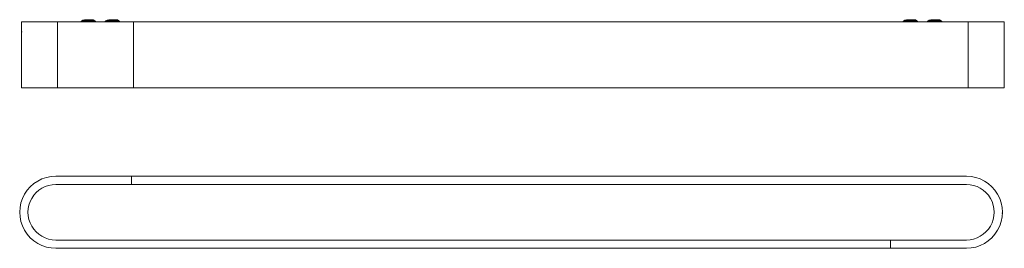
# Model space of a CAD drawing. Header units: millimetres. Extents: x -367 to 527, y -1090 to -882.
import ezdxf

# ---------------------------------------------------------------- set-up
doc = ezdxf.new("R2010")
doc.units = ezdxf.units.MM

msp = doc.modelspace()

# ---------------------------------------------------------------- linework, layer by layer
at = {"color": 7, "linetype": 'Continuous', "lineweight": 15}
for p, q in [((-365.02, -883.95), (-365.02, -890.05)), ((-365.02, -883.95), (526.73, -883.95)), ((-332.27, -883.95), (-332.27, -943.95)), ((-310.4, -883.1), (-311.35, -883.95)), ((-310.4, -883.1), (-298.64, -883.1)), ((-301.16, -882.15), (-307.88, -882.15)), ((-297.69, -883.95), (-298.64, -883.1)), ((-288.4, -883.1), (-289.35, -883.95)), ((-288.4, -883.1), (-276.64, -883.1)), ((-279.16, -882.15), (-285.88, -882.15)), ((-275.69, -883.95), (-276.64, -883.1)), ((-263.52, -883.95), (-263.52, -943.95)), ((435.6, -883.1), (434.65, -883.95)), ((435.6, -883.1), (447.36, -883.1)), ((444.84, -882.15), (438.12, -882.15)), ((448.31, -883.95), (447.36, -883.1)), ((457.6, -883.1), (456.65, -883.95)), ((457.6, -883.1), (469.36, -883.1)), ((466.84, -882.15), (460.12, -882.15)), ((470.31, -883.95), (469.36, -883.1)), ((493.98, -943.95), (493.98, -883.95)), ((526.73, -890.05), (526.73, -883.95)), ((-365.02, -893.44), (-365.02, -890.7)), ((-365.01, -893.44), (-365.02, -893.43)), ((-364.95, -891.95), (-364.95, -891.95)), ((-364.95, -891.95), (-364.95, -891.95)), ((526.73, -890.7), (526.73, -893.44)), ((-365.02, -893.85), (-365.02, -943.95)), ((526.73, -943.95), (526.73, -893.85)), ((526.73, -943.95), (-365.02, -943.95)), ((492.29, -1024.23), (-333.95, -1024.23)), ((-265.2, -1024.23), (-265.2, -1031.73)), ((492.29, -1031.73), (-333.95, -1031.73)), ((-366.71, -1058.48), (-366.67, -1058.48)), ((-366.7, -1056.4), (-366.7, -1056.4)), ((-366.7, -1056.99), (-366.7, -1056.8)), ((-366.7, -1056.8), (-366.7, -1058.47)), ((-366.63, -1055.83), (-366.63, -1055.83)), ((-366.63, -1055.83), (-366.63, -1055.83)), ((-366.55, -1056.41), (-366.55, -1056.41)), ((-366.55, -1056.41), (-366.55, -1056.41)), ((-366.55, -1056.41), (-366.55, -1056.41)), ((-366.55, -1056.41), (-366.55, -1056.41)), ((524.89, -1057.56), (524.89, -1057.56)), ((524.89, -1057.56), (524.89, -1057.56)), ((524.89, -1057.56), (524.89, -1057.56)), ((524.89, -1057.56), (524.89, -1057.56)), ((524.98, -1058.14), (524.98, -1058.14)), ((524.98, -1058.14), (524.98, -1058.14)), ((525.05, -1055.48), (525.01, -1055.48)), ((525.04, -1056.98), (525.05, -1057.17)), ((525.04, -1057.56), (525.05, -1057.56)), ((525.05, -1057.17), (525.05, -1055.49)), ((-333.95, -1082.23), (492.3, -1082.23)), ((-333.95, -1089.73), (492.3, -1089.73)), ((423.55, -1082.23), (423.55, -1089.73))]:
    msp.add_line(p, q, dxfattribs=at)
at = {"color": 7, "linetype": 'Continuous', "lineweight": 15, "flags": 128}
for points in [[(-307.88, -882.15), (-309.39, -882.46), (-310.4, -883.1)], [(-298.64, -883.1), (-299.97, -882.34), (-301.16, -882.15)], [(-285.88, -882.15), (-287.39, -882.46), (-288.4, -883.1)], [(-276.64, -883.1), (-277.97, -882.34), (-279.16, -882.15)], [(438.12, -882.15), (436.61, -882.46), (435.6, -883.1)], [(447.36, -883.1), (446.03, -882.34), (444.84, -882.15)], [(460.12, -882.15), (458.61, -882.46), (457.6, -883.1)], [(469.36, -883.1), (468.03, -882.34), (466.84, -882.15)], [(-364.97, -891.73), (-364.98, -891.49), (-365.02, -891.05)], [(-365, -893.44), (-364.91, -893.26), (-364.83, -893.11)], [(526.47, -890.45), (526.5, -890.56), (526.53, -890.89), (526.56, -891.36), (526.57, -891.57), (526.59, -891.94), (526.63, -892.52), (526.64, -892.77), (526.66, -893), (526.69, -893.33), (526.72, -893.44)], [(526.73, -890.05), (526.72, -890.15), (526.71, -890.46), (526.69, -890.94), (526.68, -891.53), (526.67, -892.16), (526.68, -892.77), (526.7, -893.29), (526.72, -893.66), (526.73, -893.83), (526.73, -893.85), (526.73, -893.85)]]:
    msp.add_lwpolyline(points, dxfattribs=at)
at = {"color": 7, "linetype": 'Continuous', "lineweight": 15}
for centre, radius, start, end in [((-397.74, -891.95), 32.78, 356.67683, 3.32317), ((-344.35, -890.73), 20.63, 183.38591, 186.16294), ((514.42, -892.26), 12.31, 0.75072, 8.49599), ((-333.95, -1056.98), 32.75, 90, 270.00631), ((492.3, -1056.98), 32.75, 270, 90.00631), ((-333.95, -1056.98), 25.25, 90, 270.00631), ((492.3, -1056.98), 25.25, 270, 90.00631), ((-368.51, -1056.39), 1.96, 359.54648, 16.78246), ((526.85, -1057.57), 1.96, 179.54778, 196.77986)]:
    msp.add_arc(centre, radius, start, end, dxfattribs=at)

doc.saveas('drawing.dxf')
